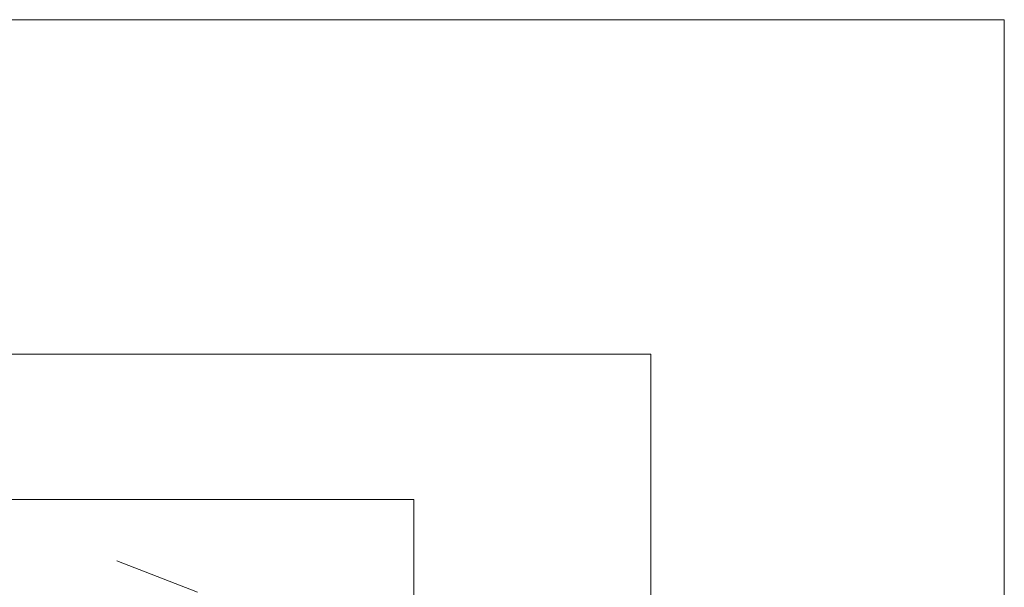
# Model space of a CAD drawing. Header units: millimetres. Extents: x -7375013 to -7372366, y 5958442 to 5960915.
# Tile 16 of 26: x -7373962 to -7373620, y 5960679 to 5960875. Entities that reach past the tile are written whole.
import ezdxf

# ---------------------------------------------------------------- set-up
doc = ezdxf.new("R2010")
doc.units = ezdxf.units.MM
doc.layers.add('Марки по нескольким категориям', color=7, linetype='Continuous', lineweight=9)
doc.layers.add('Типовые аннотации', color=7, linetype='Continuous', lineweight=18)

msp = doc.modelspace()

# ---------------------------------------------------------------- linework, layer by layer
at = {"layer": 'Марки по нескольким категориям'}
for p, q in [((-7373619.85, 5960875.43), (-7374078.4, 5960875.43)), ((-7373619.85, 5960552.53), (-7373619.85, 5960875.43)), ((-7373742.53, 5960759.35), (-7374063.09, 5960759.35)), ((-7373742.53, 5960503.21), (-7373742.53, 5960759.35)), ((-7373824.84, 5960708.97), (-7374063.09, 5960708.97)), ((-7373824.84, 5960494.54), (-7373824.84, 5960708.97))]:
    msp.add_line(p, q, dxfattribs=at)
at = {"layer": 'Типовые аннотации', "lineweight": 9}
msp.add_line((-7373899.85, 5960676.87), (-7373927.81, 5960687.74), dxfattribs=at)

doc.saveas('drawing.dxf')
